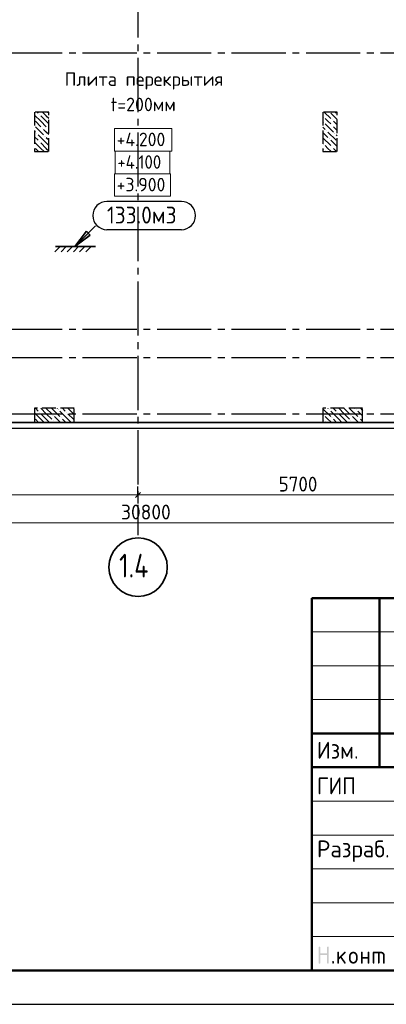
# Model space of a CAD drawing. Header units: millimetres. Extents: x 0 to 50400, y 0 to 36643.
# Tile 6 of 15: x 22420 to 28918, y 0 to 17449. Entities that reach past the tile are written whole.
import ezdxf

# ---------------------------------------------------------------- set-up
doc = ezdxf.new("R2010")
doc.units = ezdxf.units.MM
doc.linetypes.add('______2', pattern=[324, 240, -84])
doc.linetypes.add('______5', pattern=[1320, 960, -120, 120, -120])
for name, color, linetype, lineweight in [('Standard', 7, 'Continuous', 25), ('ЖБ Перекрытие верхний уровень', 7, 'Continuous', 35), ('ЖБ Пилон', 7, 'Continuous', 35), ('Общий01', 7, 'Continuous', 13), ('Размерная линия_ общее', 7, 'Continuous', 13)]:
    doc.layers.add(name, color=color, linetype=linetype, lineweight=lineweight)
doc.layers.add('Оси', color=7, linetype='______5', true_color=0x656565)
doc.styles.add('ISOCPEUR', font='txt')

msp = doc.modelspace()

# ---------------------------------------------------------------- hatches: boundary and pattern name
at = {"layer": 'Standard', "linetype": 'Continuous', "lineweight": 35, "transparency": 33554687}
msp.add_hatch(color=7, dxfattribs=at).paths.add_polyline_path([(23636, 13667), (23398, 13429), (23670, 13633)])
at = {"layer": 'Standard', "linetype": 'Continuous', "lineweight": 25, "transparency": 33554687}
for points in [[(27719, 737), (27719, 1007), (27719, 1008), (27719, 1010), (27719, 1012), (27720, 1013), (27720, 1015), (27721, 1016), (27722, 1017), (27723, 1018), (27724, 1019), (27725, 1019), (27726, 1020), (27727, 1021), (27729, 1021), (27730, 1021), (27732, 1022), (27734, 1022), (27736, 1022), (27737, 1021), (27739, 1021), (27741, 1021), (27742, 1020), (27743, 1019), (27744, 1019), (27745, 1018), (27746, 1017), (27747, 1016), (27748, 1015), (27748, 1013), (27748, 1012), (27749, 1010), (27749, 1008), (27749, 1007), (27749, 902), (27869, 902), (27869, 1007), (27869, 1008), (27869, 1010), (27869, 1012), (27870, 1013), (27870, 1015), (27871, 1016), (27871, 1017), (27872, 1018), (27873, 1019), (27874, 1019), (27876, 1020), (27877, 1021), (27878, 1021), (27880, 1021), (27882, 1022), (27884, 1022), (27886, 1022), (27887, 1021), (27889, 1021), (27890, 1021), (27892, 1020), (27893, 1019), (27894, 1019), (27895, 1018), (27896, 1017), (27897, 1016), (27897, 1015), (27898, 1013), (27898, 1012), (27898, 1010), (27899, 1008), (27899, 1007), (27899, 737), (27899, 735), (27898, 733), (27898, 731), (27898, 730), (27897, 729), (27897, 727), (27896, 726), (27895, 725), (27894, 724), (27893, 724), (27892, 723), (27890, 722), (27889, 722), (27887, 722), (27886, 722), (27884, 722), (27882, 722), (27880, 722), (27878, 722), (27877, 722), (27876, 723), (27874, 724), (27873, 724), (27872, 725), (27871, 726), (27871, 727), (27870, 729), (27870, 730), (27869, 731), (27869, 733), (27869, 735), (27869, 737), (27869, 872), (27749, 872), (27749, 737), (27749, 735), (27749, 733), (27748, 731), (27748, 730), (27748, 729), (27747, 727), (27746, 726), (27745, 725), (27744, 724), (27743, 724), (27742, 723), (27741, 722), (27739, 722), (27737, 722), (27736, 722), (27734, 722), (27732, 722), (27730, 722), (27729, 722), (27727, 722), (27726, 723), (27725, 724), (27724, 724), (27723, 725), (27722, 726), (27721, 727), (27720, 729), (27720, 730), (27719, 731), (27719, 733), (27719, 735)], [(28079, 833), (28173, 927), (28174, 928), (28175, 929), (28177, 930), (28178, 930), (28179, 931), (28181, 931), (28182, 931), (28184, 931), (28186, 931), (28187, 931), (28189, 931), (28190, 930), (28192, 930), (28193, 929), (28194, 929), (28195, 928), (28196, 927), (28197, 926), (28197, 924), (28198, 923), (28198, 922), (28198, 920), (28199, 918), (28199, 916), (28199, 915), (28198, 914), (28198, 912), (28198, 911), (28197, 910), (28196, 908), (28195, 907), (28194, 906), (28128, 840), (28196, 745), (28197, 743), (28198, 741), (28199, 739), (28199, 736), (28199, 734), (28198, 733), (28198, 731), (28198, 730), (28197, 728), (28197, 727), (28196, 726), (28195, 725), (28194, 724), (28193, 724), (28192, 723), (28190, 722), (28189, 722), (28187, 722), (28186, 722), (28184, 722), (28182, 722), (28180, 722), (28178, 722), (28177, 723), (28175, 724), (28174, 725), (28172, 726), (28171, 728), (28107, 819), (28079, 791), (28079, 737), (28079, 735), (28078, 733), (28078, 731), (28078, 730), (28077, 729), (28077, 727), (28076, 726), (28075, 725), (28074, 724), (28073, 724), (28072, 723), (28070, 722), (28069, 722), (28067, 722), (28066, 722), (28064, 722), (28062, 722), (28060, 722), (28059, 722), (28057, 722), (28056, 723), (28055, 724), (28053, 724), (28052, 725), (28051, 726), (28051, 727), (28050, 729), (28050, 730), (28049, 731), (28049, 733), (28049, 735), (28049, 737), (28049, 916), (28049, 918), (28049, 920), (28049, 922), (28050, 923), (28050, 924), (28051, 926), (28051, 927), (28052, 928), (28053, 929), (28055, 929), (28056, 930), (28057, 930), (28059, 931), (28060, 931), (28062, 931), (28064, 931), (28066, 931), (28067, 931), (28069, 931), (28070, 930), (28072, 930), (28073, 929), (28074, 929), (28075, 928), (28076, 927), (28077, 926), (28077, 924), (28078, 923), (28078, 922), (28078, 920), (28079, 918), (28079, 916)], [(28498, 811), (28498, 737), (28498, 735), (28498, 733), (28498, 731), (28497, 730), (28497, 729), (28496, 727), (28496, 726), (28495, 725), (28494, 724), (28493, 724), (28491, 723), (28490, 722), (28489, 722), (28487, 722), (28485, 722), (28483, 722), (28481, 722), (28480, 722), (28478, 722), (28477, 722), (28475, 723), (28474, 724), (28473, 724), (28472, 725), (28471, 726), (28470, 727), (28470, 729), (28469, 730), (28469, 731), (28469, 733), (28468, 735), (28468, 737), (28468, 916), (28468, 918), (28469, 920), (28469, 922), (28469, 923), (28470, 924), (28470, 926), (28471, 927), (28472, 928), (28473, 929), (28474, 929), (28475, 930), (28477, 930), (28478, 931), (28480, 931), (28481, 931), (28483, 931), (28485, 931), (28487, 931), (28489, 931), (28490, 930), (28491, 930), (28493, 929), (28494, 929), (28495, 928), (28496, 927), (28496, 926), (28497, 924), (28497, 923), (28498, 922), (28498, 920), (28498, 918), (28498, 916), (28498, 841), (28588, 841), (28588, 916), (28588, 918), (28588, 920), (28588, 922), (28589, 923), (28589, 924), (28590, 926), (28591, 927), (28592, 928), (28593, 929), (28594, 929), (28595, 930), (28596, 930), (28598, 931), (28600, 931), (28601, 931), (28603, 931), (28605, 931), (28607, 931), (28608, 931), (28610, 930), (28611, 930), (28612, 929), (28613, 929), (28614, 928), (28615, 927), (28616, 926), (28617, 924), (28617, 923), (28618, 922), (28618, 920), (28618, 918), (28618, 916), (28618, 737), (28618, 735), (28618, 733), (28618, 731), (28617, 730), (28617, 729), (28616, 727), (28615, 726), (28614, 725), (28613, 724), (28612, 724), (28611, 723), (28610, 722), (28608, 722), (28607, 722), (28605, 722), (28603, 722), (28601, 722), (28600, 722), (28598, 722), (28596, 722), (28595, 723), (28594, 724), (28593, 724), (28592, 725), (28591, 726), (28590, 727), (28589, 729), (28589, 730), (28588, 731), (28588, 733), (28588, 735), (28588, 737), (28588, 811)], [(28693, 931), (28828, 931), (28831, 931), (28834, 931), (28837, 931), (28840, 930), (28843, 930), (28846, 929), (28849, 928), (28851, 927), (28854, 926), (28856, 925), (28859, 923), (28861, 922), (28864, 920), (28866, 918), (28868, 916), (28871, 914), (28873, 912), (28875, 909), (28877, 907), (28878, 905), (28880, 902), (28881, 900), (28883, 897), (28884, 895), (28885, 892), (28886, 889), (28886, 886), (28887, 883), (28887, 881), (28888, 878), (28888, 875), (28888, 871), (28888, 737), (28888, 735), (28888, 733), (28888, 731), (28887, 730), (28887, 729), (28886, 727), (28885, 726), (28884, 725), (28883, 724), (28882, 724), (28881, 723), (28880, 722), (28878, 722), (28877, 722), (28875, 722), (28873, 722), (28871, 722), (28869, 722), (28868, 722), (28866, 722), (28865, 723), (28864, 724), (28863, 724), (28862, 725), (28861, 726), (28860, 727), (28859, 729), (28859, 730), (28858, 731), (28858, 733), (28858, 735), (28858, 737), (28858, 871), (28858, 875), (28857, 877), (28857, 880), (28856, 883), (28855, 886), (28853, 888), (28851, 891), (28849, 893), (28847, 895), (28845, 896), (28842, 898), (28840, 899), (28837, 900), (28834, 901), (28831, 901), (28828, 901), (28798, 901), (28798, 737), (28798, 735), (28798, 733), (28798, 731), (28797, 730), (28797, 729), (28796, 727), (28795, 726), (28794, 725), (28793, 724), (28792, 724), (28791, 723), (28790, 722), (28788, 722), (28787, 722), (28785, 722), (28783, 722), (28781, 722), (28780, 722), (28778, 722), (28777, 722), (28775, 723), (28774, 724), (28773, 724), (28772, 725), (28771, 726), (28770, 727), (28769, 729), (28769, 730), (28769, 731), (28768, 733), (28768, 735), (28768, 737), (28768, 901), (28708, 901), (28708, 737), (28708, 735), (28708, 733), (28708, 731), (28707, 730), (28707, 729), (28706, 727), (28705, 726), (28704, 725), (28704, 724), (28702, 724), (28701, 723), (28700, 722), (28698, 722), (28697, 722), (28695, 722), (28693, 722), (28691, 722), (28690, 722), (28688, 722), (28687, 722), (28685, 723), (28684, 724), (28683, 724), (28682, 725), (28681, 726), (28680, 727), (28680, 729), (28679, 730), (28679, 731), (28678, 733), (28678, 735), (28678, 737), (28678, 916), (28678, 918), (28678, 920), (28679, 922), (28679, 923), (28680, 924), (28680, 926), (28681, 927), (28682, 928), (28683, 929), (28684, 929), (28685, 930), (28687, 930), (28688, 931), (28690, 931), (28691, 931)], [(27959, 752), (27959, 753), (27959, 755), (27959, 757), (27960, 758), (27960, 760), (27961, 761), (27962, 762), (27963, 763), (27963, 764), (27965, 765), (27966, 765), (27967, 766), (27969, 766), (27970, 766), (27972, 767), (27974, 767), (27976, 767), (27977, 766), (27979, 766), (27980, 766), (27982, 765), (27983, 765), (27984, 764), (27985, 763), (27986, 762), (27987, 761), (27987, 760), (27988, 758), (27988, 757), (27989, 755), (27989, 753), (27989, 752), (27989, 737), (27989, 735), (27989, 733), (27988, 731), (27988, 730), (27987, 729), (27987, 727), (27986, 726), (27985, 725), (27984, 724), (27983, 724), (27982, 723), (27980, 722), (27979, 722), (27977, 722), (27976, 722), (27974, 722), (27972, 722), (27970, 722), (27969, 722), (27967, 722), (27966, 723), (27965, 724), (27963, 724), (27963, 725), (27962, 726), (27961, 727), (27960, 729), (27960, 730), (27959, 731), (27959, 733), (27959, 735), (27959, 737)]]:
    msp.add_hatch(color=7, dxfattribs=at).paths.add_polyline_path(points, flags=16)
h = msp.add_hatch(color=7, dxfattribs=at)
h.paths.add_polyline_path([(28259, 796), (28259, 856), (28259, 860), (28259, 864), (28259, 868), (28260, 871), (28261, 875), (28262, 878), (28263, 882), (28264, 885), (28265, 889), (28267, 892), (28269, 895), (28271, 898), (28273, 901), (28275, 904), (28278, 907), (28280, 909), (28283, 912), (28286, 915), (28289, 917), (28292, 919), (28295, 921), (28298, 923), (28301, 925), (28305, 926), (28308, 927), (28311, 928), (28315, 929), (28318, 930), (28322, 931), (28326, 931), (28329, 931), (28333, 931), (28337, 931), (28341, 931), (28345, 931), (28349, 930), (28352, 929), (28356, 928), (28359, 927), (28362, 926), (28366, 925), (28369, 923), (28372, 921), (28375, 919), (28378, 917), (28381, 915), (28384, 912), (28387, 910), (28389, 907), (28392, 904), (28394, 901), (28396, 898), (28398, 895), (28400, 892), (28401, 889), (28403, 886), (28404, 882), (28405, 879), (28406, 875), (28407, 872), (28408, 868), (28408, 864), (28408, 860), (28408, 856), (28408, 796), (28408, 793), (28408, 789), (28408, 785), (28407, 781), (28406, 778), (28405, 774), (28404, 771), (28403, 768), (28401, 764), (28400, 761), (28398, 758), (28396, 755), (28394, 752), (28391, 749), (28389, 746), (28386, 743), (28384, 741), (28381, 738), (28378, 736), (28375, 734), (28372, 732), (28369, 730), (28365, 728), (28362, 727), (28359, 726), (28355, 725), (28352, 724), (28348, 723), (28345, 722), (28341, 722), (28337, 722), (28333, 722), (28329, 722), (28326, 722), (28322, 722), (28318, 723), (28315, 724), (28311, 725), (28308, 726), (28305, 727), (28301, 728), (28298, 730), (28295, 732), (28292, 734), (28289, 736), (28286, 738), (28283, 741), (28280, 743), (28278, 746), (28275, 749), (28273, 752), (28271, 755), (28269, 758), (28267, 761), (28265, 764), (28264, 768), (28263, 771), (28262, 774), (28261, 778), (28260, 781), (28259, 785), (28259, 789), (28259, 793)], flags=16)
h.paths.add_polyline_path([(28378, 797), (28378, 857), (28378, 861), (28377, 866), (28377, 870), (28375, 874), (28373, 878), (28371, 881), (28368, 885), (28365, 888), (28362, 892), (28358, 894), (28355, 897), (28351, 898), (28347, 900), (28342, 901), (28338, 902), (28333, 902), (28329, 902), (28324, 901), (28320, 900), (28316, 898), (28312, 897), (28309, 894), (28305, 892), (28302, 888), (28298, 885), (28296, 881), (28293, 878), (28292, 874), (28290, 870), (28289, 866), (28289, 861), (28289, 857), (28289, 797), (28289, 792), (28289, 788), (28290, 783), (28292, 779), (28293, 775), (28296, 772), (28298, 768), (28302, 765), (28305, 761), (28308, 759), (28312, 756), (28316, 755), (28320, 753), (28324, 752), (28329, 752), (28333, 752), (28338, 752), (28342, 752), (28347, 753), (28351, 755), (28355, 757), (28358, 759), (28362, 761), (28365, 765), (28368, 768), (28371, 772), (28373, 775), (28375, 779), (28377, 783), (28377, 788), (28378, 792)])
at = {"layer": 'ЖБ Пилон', "linetype": 'Continuous', "lineweight": -3, "transparency": 33554687}
for points in [[(22767, 15769), (22772, 15774), (22776, 15769), (22772, 15765)], [(27807, 15721), (27812, 15726), (27816, 15721), (27812, 15716)], [(22815, 15529), (22820, 15534), (22824, 15529), (22820, 15525)], [(22911, 15529), (22916, 15534), (22920, 15529), (22916, 15525)], [(27807, 15625), (27812, 15630), (27816, 15625), (27812, 15621)], [(27951, 15673), (27956, 15678), (27960, 15673), (27956, 15668)], [(27951, 15577), (27956, 15582), (27960, 15577), (27956, 15572)], [(22719, 15433), (22724, 15438), (22728, 15433), (22724, 15428)], [(22863, 15385), (22868, 15390), (22872, 15385), (22868, 15381)], [(27855, 15481), (27860, 15486), (27864, 15481), (27860, 15476)], [(27999, 15433), (28004, 15438), (28008, 15433), (28004, 15428)], [(22767, 15289), (22772, 15294), (22776, 15289), (22772, 15285)], [(27807, 15241), (27812, 15246), (27816, 15241), (27812, 15236)], [(27903, 15337), (27908, 15342), (27912, 15337), (27908, 15332)], [(27951, 15193), (27956, 15198), (27960, 15193), (27956, 15188)], [(27807, 15145), (27812, 15150), (27816, 15145), (27812, 15141)], [(22767, 10489), (22772, 10494), (22776, 10489), (22772, 10485)], [(23103, 10537), (23108, 10542), (23112, 10537), (23108, 10532)], [(23247, 10489), (23252, 10494), (23256, 10489), (23252, 10485)], [(27903, 10537), (27908, 10542), (27912, 10537), (27908, 10532)], [(28047, 10489), (28052, 10494), (28056, 10489), (28052, 10485)], [(28383, 10537), (28388, 10542), (28392, 10537), (28388, 10532)], [(23007, 10441), (23012, 10446), (23016, 10441), (23012, 10436)], [(23007, 10345), (23012, 10350), (23016, 10345), (23012, 10340)], [(23151, 10393), (23156, 10398), (23160, 10393), (23156, 10388)], [(27807, 10441), (27812, 10446), (27816, 10441), (27812, 10436)], [(27807, 10345), (27812, 10350), (27816, 10345), (27812, 10340)], [(27951, 10393), (27956, 10398), (27960, 10393), (27956, 10388)], [(28287, 10441), (28292, 10446), (28296, 10441), (28292, 10436)], [(28287, 10345), (28292, 10350), (28296, 10345), (28292, 10340)], [(28431, 10393), (28436, 10398), (28440, 10393), (28436, 10388)]]:
    msp.add_hatch(color=7, dxfattribs=at).paths.add_polyline_path(points, flags=16)

# ---------------------------------------------------------------- linework, layer by layer
at = {"layer": 'Standard', "color": 7, "linetype": 'Continuous', "lineweight": 25, "transparency": 33554687}
for p, q in [((25286, 14227), (23966, 14227)), ((25286, 13727), (23966, 13727)), ((27600, 600), (49800, 600)), ((27600, 600), (49800, 600)), ((27600, 600), (49800, 600))]:
    msp.add_line(p, q, dxfattribs=at)
at = {"layer": 'Standard', "color": 7, "linetype": 'Continuous', "lineweight": 35, "transparency": 33554687}
for p, q in [((23764, 13795), (23398, 13429)), ((23602, 13701), (23398, 13429)), ((23398, 13429), (23670, 13633)), ((23670, 13633), (23602, 13701)), ((23636, 13667), (23653, 13684)), ((23136, 13429), (23044, 13337)), ((23055, 13429), (23763, 13429)), ((23246, 13429), (23154, 13337)), ((23355, 13429), (23263, 13337)), ((23465, 13429), (23373, 13337)), ((23398, 13429), (23398, 13429)), ((23398, 13429), (23398, 13429)), ((23398, 13429), (23398, 13429)), ((23575, 13429), (23483, 13337)), ((23685, 13429), (23593, 13337))]:
    msp.add_line(p, q, dxfattribs=at)
at = {"layer": 'Standard', "color": 7, "linetype": 'Continuous', "lineweight": 50, "transparency": 33554687}
for p, q in [((27600, 600), (27600, 7200)), ((27600, 7200), (49800, 7200)), ((28800, 4200), (28800, 7200)), ((27600, 4800), (35400, 4800)), ((27600, 4800), (35400, 4800)), ((27600, 4200), (35400, 4200)), ((27600, 4200), (35400, 4200))]:
    msp.add_line(p, q, dxfattribs=at)
at = {"layer": 'Standard', "color": 7, "linetype": 'Continuous', "lineweight": 13, "transparency": 33554687}
for p, q in [((27600, 6600), (35400, 6600)), ((27600, 6000), (35400, 6000)), ((27600, 5400), (35400, 5400)), ((27600, 3600), (35400, 3600)), ((27600, 3000), (35400, 3000)), ((27600, 3000), (35400, 3000)), ((27600, 2400), (35400, 2400)), ((27600, 2400), (35400, 2400)), ((27600, 1800), (35400, 1800)), ((27600, 1200), (35400, 1200))]:
    msp.add_line(p, q, dxfattribs=at)
at = {"layer": 'Standard', "color": 7, "linetype": 'Continuous', "lineweight": 25, "transparency": 33554687}
msp.add_lwpolyline([(0, 0), (50400, 0), (50400, 35640), (0, 35640), (0, 0)], close=True, dxfattribs=at)
at = {"layer": 'Standard', "color": 7, "linetype": 'Continuous', "lineweight": 50, "transparency": 33554687}
msp.add_lwpolyline([(2400, 35040), (49800, 35040), (49800, 600), (2400, 600), (2400, 35040)], close=True, dxfattribs=at)
at = {"layer": 'Standard', "color": 254, "linetype": 'Continuous', "lineweight": -3, "true_color": 0xc4c4ff, "transparency": 33554687}
msp.add_lwpolyline([(8915, 10212), (40365, 10212), (40365, 32712), (8915, 32712), (8915, 10212)], dxfattribs=at)
at = {"layer": 'Standard', "color": 252, "linetype": 'Continuous', "lineweight": 18, "true_color": 0x8f8f8f, "transparency": 33554687}
msp.add_lwpolyline([(24099, 15119), (25115, 15119), (25115, 15519), (24099, 15519), (24099, 15119)], dxfattribs=at)
at = {"layer": 'Standard', "color": 7, "linetype": 'Continuous', "lineweight": 25, "transparency": 33554687}
for centre, start, end in [((23966, 13977), 90, 270), ((25286, 13977), 270, 90)]:
    msp.add_arc(centre, 250, start, end, dxfattribs=at)
at = {"layer": 'ЖБ Перекрытие верхний уровень', "color": 7, "linetype": 'Continuous', "lineweight": 35, "transparency": 33554687}
msp.add_line((15765, 10312), (33665, 10312), dxfattribs=at)
at = {"layer": 'ЖБ Пилон', "color": 253, "linetype": '______2', "lineweight": -3, "true_color": 0xa0a0a0, "transparency": 33554687}
for p, q in [((22935, 15812), (22685, 15812)), ((22685, 15812), (22685, 15112)), ((22935, 15112), (22935, 15812)), ((28045, 15812), (27795, 15812)), ((27795, 15812), (27795, 15112)), ((28045, 15112), (28045, 15812)), ((22685, 15112), (22935, 15112)), ((27795, 15112), (28045, 15112)), ((23385, 10562), (22685, 10562)), ((22685, 10562), (22685, 10312)), ((23385, 10312), (23385, 10562)), ((28495, 10562), (27795, 10562)), ((27795, 10562), (27795, 10312)), ((28495, 10312), (28495, 10562)), ((22685, 10312), (23385, 10312)), ((27795, 10312), (28495, 10312))]:
    msp.add_line(p, q, dxfattribs=at)
at = {"layer": 'ЖБ Пилон', "color": 253, "linetype": 'Continuous', "lineweight": -3, "true_color": 0xa0a0a0, "transparency": 33554687}
for p, q in [((22796, 15649), (22685, 15760)), ((22729, 15812), (22748, 15793)), ((22796, 15745), (22892, 15649)), ((22892, 15745), (22824, 15812)), ((22892, 15745), (22935, 15702)), ((22920, 15812), (22935, 15798)), ((27816, 15812), (27932, 15697)), ((28045, 15680), (27932, 15793)), ((28009, 15812), (28028, 15793)), ((22700, 15649), (22796, 15553)), ((22700, 15553), (22844, 15409)), ((22796, 15649), (22892, 15553)), ((22892, 15649), (22935, 15606)), ((27795, 15546), (27836, 15505)), ((27884, 15649), (27836, 15697)), ((27836, 15601), (27980, 15457)), ((27932, 15601), (27884, 15649)), ((27980, 15649), (28045, 15584)), ((27980, 15553), (28045, 15488)), ((22685, 15472), (22700, 15457)), ((22685, 15376), (22748, 15313)), ((22892, 15265), (22748, 15409)), ((22892, 15457), (22844, 15505)), ((22935, 15414), (22892, 15457)), ((22892, 15361), (22935, 15318)), ((27795, 15450), (27884, 15361)), ((27884, 15457), (28028, 15313)), ((28045, 15392), (28028, 15409)), ((22796, 15169), (22685, 15280)), ((22796, 15265), (22892, 15169)), ((22892, 15265), (22935, 15222)), ((27795, 15354), (27932, 15217)), ((27884, 15169), (27836, 15217)), ((28045, 15200), (27932, 15313)), ((22700, 15169), (22756, 15112)), ((22796, 15169), (22852, 15112)), ((22892, 15169), (22935, 15126)), ((27836, 15121), (27844, 15112)), ((27932, 15121), (27884, 15169)), ((27980, 15169), (28036, 15112)), ((22796, 10369), (22685, 10480)), ((22698, 10562), (22748, 10513)), ((22892, 10465), (22794, 10562)), ((22892, 10561), (22988, 10465)), ((22988, 10561), (23132, 10417)), ((23082, 10562), (23084, 10561)), ((23276, 10369), (23132, 10513)), ((23178, 10562), (23228, 10513)), ((23372, 10465), (23274, 10562)), ((23372, 10561), (23385, 10548)), ((27795, 10554), (27932, 10417)), ((27882, 10562), (27884, 10561)), ((28076, 10369), (27932, 10513)), ((27978, 10562), (28028, 10513)), ((28172, 10465), (28074, 10562)), ((28172, 10561), (28268, 10465)), ((28268, 10561), (28412, 10417)), ((28362, 10562), (28364, 10561)), ((28495, 10430), (28412, 10513)), ((28458, 10562), (28495, 10526)), ((22700, 10369), (22756, 10312)), ((22796, 10465), (22892, 10369)), ((22796, 10369), (22852, 10312)), ((22892, 10465), (22988, 10369)), ((22892, 10369), (22948, 10312)), ((23084, 10369), (23036, 10417)), ((23036, 10321), (23044, 10312)), ((23132, 10321), (23084, 10369)), ((23180, 10369), (23236, 10312)), ((23276, 10465), (23372, 10369)), ((23276, 10369), (23332, 10312)), ((23372, 10465), (23385, 10452)), ((23372, 10369), (23385, 10356)), ((27884, 10369), (27836, 10417)), ((27836, 10321), (27844, 10312)), ((27932, 10321), (27884, 10369)), ((27980, 10369), (28036, 10312)), ((28076, 10465), (28172, 10369)), ((28076, 10369), (28132, 10312)), ((28172, 10465), (28268, 10369)), ((28172, 10369), (28228, 10312)), ((28364, 10369), (28316, 10417)), ((28316, 10321), (28324, 10312)), ((28412, 10321), (28364, 10369)), ((28460, 10369), (28495, 10334))]:
    msp.add_line(p, q, dxfattribs=at)
at = {"layer": 'Общий01', "color": 7, "linetype": 'Continuous', "lineweight": 18, "transparency": 33554687}
for points in [[(24111, 14719), (25079, 14719), (25079, 15119), (24111, 15119), (24111, 14719)], [(24099, 14319), (25091, 14319), (25091, 14719), (24099, 14719), (24099, 14319)]]:
    msp.add_lwpolyline(points, dxfattribs=at)
at = {"layer": 'Оси', "color": 8, "linetype": '______5', "lineweight": -3, "transparency": 33554687}
for p, q in [((24515, 32612), (24515, 8317)), ((9015, 16862), (42963, 16862)), ((9015, 11962), (42963, 11962)), ((9015, 11462), (42963, 11462)), ((9015, 10462), (42963, 10462))]:
    msp.add_line(p, q, dxfattribs=at)
at = {"layer": 'Оси', "color": 7, "linetype": 'Continuous', "lineweight": 35, "transparency": 33554687}
msp.add_circle((24518, 7747), 518, dxfattribs=at)
at = {"layer": 'Размерная линия_ общее', "color": 253, "linetype": 'Continuous', "lineweight": -3, "true_color": 0xa0a0a0, "transparency": 33554687}
for q in [(24515, 9177), (24515, 8877)]:
    msp.add_line((24515, 9027), q, dxfattribs=at)
at = {"layer": 'Размерная линия_ общее', "color": 7, "linetype": 'Continuous', "lineweight": 13, "transparency": 33554687}
for p, q in [((18515, 9027), (24515, 9027)), ((24515, 9027), (30215, 9027)), ((9265, 8532), (40065, 8532))]:
    msp.add_line(p, q, dxfattribs=at)
at = {"layer": 'Размерная линия_ общее', "color": 7, "linetype": 'Continuous', "lineweight": 25, "transparency": 33554687}
msp.add_line((24470, 8982), (24560, 9072), dxfattribs=at)

# ---------------------------------------------------------------- texts
at = {"layer": 'Standard', "color": 252, "linetype": 'Continuous', "lineweight": 18, "true_color": 0x8f8f8f, "transparency": 33554687, "insert": (24139, 15207), "char_height": 240, "width": 1049.35, "attachment_point": 7, "style": 'ISOCPEUR'}
msp.add_mtext('\\W0.95;+4.200', dxfattribs=at)
at = {"layer": 'Standard', "color": 7, "linetype": 'Continuous', "lineweight": 25, "transparency": 33554687, "char_height": 300, "attachment_point": 7, "style": 'ISOCPEUR'}
for s, insert, width in [('\\W0.92;133.0м3', (23966, 13837), 1456.51), ('\\W0.93;Изм.', (27689, 4353), 903.48), ('\\W0.92;ГИП', (27689, 3722), 827.54), ('\\W0.96;Разраб.', (27689, 2522), 1567.87)]:
    msp.add_mtext(s, dxfattribs=dict(at, insert=insert, width=width))
at = {"layer": 'Общий01', "color": 251, "linetype": 'Continuous', "lineweight": 18, "true_color": 0x656565, "transparency": 33554687, "char_height": 240, "attachment_point": 7, "style": 'ISOCPEUR'}
for s, insert, width in [('\\W0.98;Плита перекрытия', (23217, 16211), 2948.28), ('\\W0.96;t=200мм', (24033, 15827), 1314.65)]:
    msp.add_mtext(s, dxfattribs=dict(at, insert=insert, width=width))
at = {"layer": 'Общий01', "color": 7, "linetype": 'Continuous', "lineweight": 18, "transparency": 33554687, "char_height": 240, "attachment_point": 7, "style": 'ISOCPEUR'}
for s, insert, width in [('\\W0.90;+4.100', (24151, 14807), 995.64), ('\\W0.95;+3.900', (24139, 14407), 1025.15)]:
    msp.add_mtext(s, dxfattribs=dict(at, insert=insert, width=width))
at = {"layer": 'Оси', "color": 7, "linetype": 'Continuous', "lineweight": 35, "transparency": 33554687, "insert": (24182, 7564), "char_height": 420, "width": 839.6, "attachment_point": 7, "style": 'ISOCPEUR'}
msp.add_mtext('\\W0.80;1.4', dxfattribs=at)
at = {"layer": 'Размерная линия_ общее', "color": 7, "linetype": 'Continuous', "lineweight": 25, "transparency": 33554687, "char_height": 264, "attachment_point": 7, "style": 'ISOCPEUR'}
for s, insert, width in [('\\W0.93;5700', (27009, 9087), 861.71), ('\\W0.95;30800', (24216, 8592), 1048.03)]:
    msp.add_mtext(s, dxfattribs=dict(at, insert=insert, width=width))

doc.saveas('drawing.dxf')
